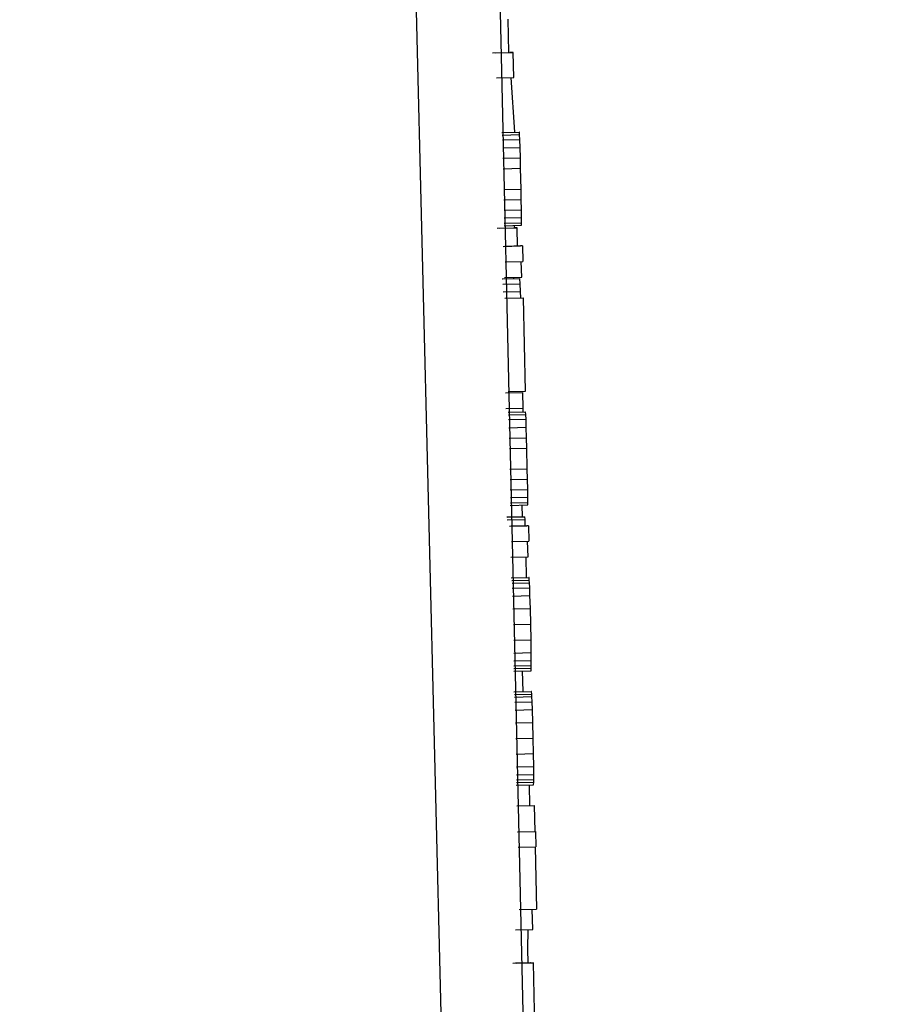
# Model space of a CAD drawing. Header units: inches. Extents: x 170 to 288, y 234 to 248.
# Tile 94 of 192: x 185.9978 to 186.0206, y 243.868 to 243.894. Entities that reach past the tile are written whole.
import ezdxf

# ---------------------------------------------------------------- set-up
doc = ezdxf.new("R2010")
doc.units = ezdxf.units.IN
doc.header["$LTSCALE"] = 0.25
doc.header["$MEASUREMENT"] = 0
doc.layers.add('ANNOTATIONS', color=1, linetype='Continuous')
doc.layers.add('SLIM E GUIDE MOTOR LH', color=7, linetype='Continuous')
doc.styles.add('ARIAL', font='arial.ttf', dxfattribs={"height": 0.09375})
doc.dimstyles.new('STANDARD$0', dxfattribs={"dimtxt": 0.09375, "dimasz": 0.09375, "dimexe": 0.03125, "dimexo": 0.046875, "dimgap": 0.09, "dimtad": 0, "dimtih": 1, "dimtoh": 1, "dimdec": 4, "dimzin": 0, "dimdsep": 46, "dimtxsty": 'ARIAL', "dimcen": 0.09, "dimadec": 0, "dimazin": 0, "dimtfac": 1, "dimtdec": 4, "dimtofl": 0, "dimtmove": 0, "dimatfit": 1, "dimfxl": 1, "dimtolj": 1, "dimtzin": 0, "dimarcsym": 0})

# ---------------------------------------------------------------- blocks, each defined once
blk = doc.blocks.new('*D11')
at = {"layer": 'ANNOTATIONS', "color": 0, "lineweight": -2, "transparency": 16777216}
for p, q in [((185.619147, 244.143778), (187.017616, 244.143778)), ((186.986366, 244.050028), (186.986366, 242.359041)), ((186.986366, 240.233194), (186.986366, 241.924181)), ((185.70893, 240.139444), (187.017616, 240.139444))]:
    blk.add_line(p, q, dxfattribs=at)
at = {"layer": 'ANNOTATIONS', "color": 0, "transparency": 16777216}
for points in [[(186.970741, 244.050028), (187.001991, 244.050028), (186.986366, 244.143778)], [(186.970741, 240.233194), (187.001991, 240.233194), (186.986366, 240.139444)]]:
    blk.add_solid(points, dxfattribs=at)
at = {"layer": 'defpoints', "color": 0, "transparency": 16777216}
for p in [(185.572272, 244.143778), (186.986366, 244.143778), (185.662055, 240.139444)]:
    blk.add_point(p, dxfattribs=at)
at = {"layer": 'ANNOTATIONS', "color": 0, "transparency": 16777216, "insert": (186.986366, 242.141611), "char_height": 0.09375, "attachment_point": 5, "style": 'ARIAL'}
blk.add_mtext('\\A1;OPENING \\PHEIGHT', dxfattribs=at)

msp = doc.modelspace()

# ---------------------------------------------------------------- linework, layer by layer
at = {"layer": 'SLIM E GUIDE MOTOR LH'}
for p, q in [((186.009857, 243.829117), (186.007202, 243.937237)), ((186.009491, 243.937195), (186.01193, 243.829103)), ((186.010689, 243.893126), (186.01067, 243.894005)), ((186.010257, 243.893116), (186.010716, 243.893126)), ((186.010347, 243.893116), (186.010806, 243.893127)), ((186.010806, 243.893127), (186.010716, 243.893126)), ((186.010821, 243.892465), (186.010806, 243.893127)), ((186.010362, 243.892455), (186.010821, 243.892465)), ((186.010848, 243.891024), (186.01075, 243.892464)), ((186.010506, 243.891016), (186.010969, 243.891027)), ((186.010514, 243.890948), (186.010974, 243.890958)), ((186.010979, 243.890822), (186.01052, 243.890811)), ((186.010969, 243.891027), (186.010965, 243.891027)), ((186.010974, 243.890958), (186.010969, 243.891027)), ((186.010979, 243.890822), (186.010974, 243.890958)), ((186.010986, 243.890617), (186.010979, 243.890822)), ((186.010527, 243.890606), (186.010986, 243.890617)), ((186.010994, 243.890343), (186.010986, 243.890617)), ((186.010535, 243.890333), (186.010994, 243.890343)), ((186.011001, 243.89007), (186.010994, 243.890343)), ((186.010542, 243.89006), (186.011001, 243.89007)), ((186.011013, 243.889523), (186.011001, 243.89007)), ((186.010554, 243.889513), (186.011013, 243.889523)), ((186.011018, 243.88925), (186.011013, 243.889523)), ((186.010559, 243.88924), (186.011018, 243.88925)), ((186.011022, 243.888977), (186.011018, 243.88925)), ((186.010563, 243.888966), (186.011022, 243.888977)), ((186.010566, 243.888761), (186.011025, 243.888772)), ((186.011025, 243.888772), (186.011022, 243.888977)), ((186.011025, 243.888635), (186.011025, 243.888772)), ((186.010379, 243.888489), (186.010838, 243.888499)), ((186.01045, 243.888489), (186.010909, 243.888499)), ((186.010565, 243.888556), (186.011024, 243.888567)), ((186.010566, 243.888625), (186.011025, 243.888635)), ((186.010838, 243.888499), (186.01084, 243.888563)), ((186.010909, 243.888499), (186.010838, 243.888499)), ((186.01092, 243.888018), (186.010909, 243.888499)), ((186.011024, 243.888567), (186.011025, 243.888635)), ((186.010542, 243.88801), (186.011001, 243.88802)), ((186.011046, 243.88802), (186.010587, 243.88801)), ((186.011046, 243.88802), (186.011001, 243.88802)), ((186.011046, 243.88802), (186.011055, 243.88761)), ((186.010596, 243.8876), (186.011055, 243.88761)), ((186.011034, 243.8872), (186.011018, 243.887609)), ((186.010575, 243.88719), (186.011034, 243.8872)), ((186.010822, 243.887158), (186.010821, 243.887195)), ((186.010518, 243.887151), (186.010977, 243.887161)), ((186.010523, 243.887151), (186.010982, 243.887161)), ((186.010531, 243.887014), (186.01099, 243.887024)), ((186.010982, 243.887161), (186.010977, 243.887161)), ((186.01099, 243.887024), (186.010982, 243.887161)), ((186.010998, 243.886819), (186.01099, 243.887024)), ((186.010539, 243.886809), (186.010998, 243.886819)), ((186.010583, 243.886643), (186.011072, 243.886653)), ((186.010618, 243.886643), (186.011077, 243.886653)), ((186.011004, 243.886652), (186.010998, 243.886819)), ((186.011044, 243.886653), (186.011042, 243.886653)), ((186.011077, 243.886653), (186.011072, 243.886653)), ((186.011131, 243.884193), (186.011077, 243.886653)), ((186.010602, 243.884144), (186.011061, 243.884154)), ((186.010672, 243.884183), (186.011131, 243.884193)), ((186.011071, 243.883744), (186.011061, 243.884154)), ((186.010611, 243.883734), (186.011071, 243.883744)), ((186.01067, 243.883636), (186.011129, 243.883647)), ((186.010674, 243.883636), (186.011133, 243.883647)), ((186.010678, 243.883568), (186.011137, 243.883578)), ((186.011069, 243.883645), (186.011071, 243.883744)), ((186.011133, 243.883647), (186.011129, 243.883647)), ((186.011137, 243.883578), (186.011133, 243.883647)), ((186.011143, 243.883442), (186.011137, 243.883578)), ((186.011143, 243.883442), (186.010684, 243.883431)), ((186.01115, 243.883237), (186.011143, 243.883442)), ((186.010691, 243.883226), (186.01115, 243.883237)), ((186.011158, 243.882963), (186.01115, 243.883237)), ((186.010699, 243.882953), (186.011158, 243.882963)), ((186.011165, 243.88269), (186.011158, 243.882963)), ((186.010706, 243.88268), (186.011165, 243.88269)), ((186.011177, 243.882143), (186.011165, 243.88269)), ((186.010718, 243.882133), (186.011177, 243.882143)), ((186.011182, 243.88187), (186.011177, 243.882143)), ((186.010723, 243.88186), (186.011182, 243.88187)), ((186.011186, 243.881597), (186.011182, 243.88187)), ((186.010727, 243.881586), (186.011186, 243.881597)), ((186.011189, 243.881392), (186.011186, 243.881597)), ((186.01073, 243.881381), (186.011189, 243.881392)), ((186.01073, 243.881245), (186.011189, 243.881255)), ((186.011188, 243.881187), (186.011189, 243.881255)), ((186.011189, 243.881255), (186.011189, 243.881392)), ((186.010728, 243.881176), (186.011188, 243.881187)), ((186.011046, 243.880873), (186.011039, 243.881183)), ((186.0111, 243.880874), (186.010641, 243.880864)), ((186.010645, 243.880864), (186.011104, 243.880874)), ((186.010649, 243.880796), (186.011108, 243.880806)), ((186.0111, 243.880874), (186.011104, 243.880874)), ((186.011104, 243.880874), (186.011108, 243.880806)), ((186.011108, 243.880806), (186.011115, 243.880639)), ((186.010706, 243.88063), (186.011165, 243.88064)), ((186.01121, 243.88064), (186.010751, 243.88063)), ((186.01121, 243.88064), (186.011165, 243.88064)), ((186.01121, 243.88064), (186.011219, 243.88023)), ((186.01076, 243.88022), (186.011219, 243.88023)), ((186.011198, 243.87982), (186.011182, 243.880229)), ((186.010739, 243.87981), (186.011198, 243.87982)), ((186.011138, 243.879819), (186.01115, 243.879272)), ((186.010755, 243.879263), (186.011222, 243.879273)), ((186.01077, 243.879195), (186.011229, 243.879205)), ((186.010774, 243.879126), (186.011233, 243.879137)), ((186.011222, 243.879273), (186.011214, 243.879273)), ((186.011229, 243.879205), (186.011222, 243.879273)), ((186.011233, 243.879137), (186.011229, 243.879205)), ((186.01124, 243.879), (186.011233, 243.879137)), ((186.010781, 243.87899), (186.01124, 243.879)), ((186.011247, 243.878795), (186.01124, 243.879)), ((186.010788, 243.878785), (186.011247, 243.878795)), ((186.011258, 243.878453), (186.011247, 243.878795)), ((186.010799, 243.878443), (186.011258, 243.878453)), ((186.011268, 243.878043), (186.011258, 243.878453)), ((186.010809, 243.878033), (186.011268, 243.878043)), ((186.011276, 243.877633), (186.011268, 243.878043)), ((186.010817, 243.877623), (186.011276, 243.877633)), ((186.011281, 243.877292), (186.011276, 243.877633)), ((186.010822, 243.877281), (186.011281, 243.877292)), ((186.010823, 243.877076), (186.011282, 243.877087)), ((186.011282, 243.877087), (186.011281, 243.877292)), ((186.011282, 243.87695), (186.011282, 243.877087)), ((186.010818, 243.876803), (186.011277, 243.876813)), ((186.010821, 243.876871), (186.01128, 243.876882)), ((186.010823, 243.87694), (186.011282, 243.87695)), ((186.011064, 243.876262), (186.011052, 243.876808)), ((186.011277, 243.876813), (186.01128, 243.876882)), ((186.01128, 243.876882), (186.011282, 243.87695)), ((186.010821, 243.876256), (186.011289, 243.876266)), ((186.011289, 243.876266), (186.011281, 243.876266)), ((186.011296, 243.876198), (186.011289, 243.876266)), ((186.010836, 243.876188), (186.011296, 243.876198)), ((186.010841, 243.87612), (186.0113, 243.87613)), ((186.0113, 243.87613), (186.011296, 243.876198)), ((186.011307, 243.875993), (186.0113, 243.87613)), ((186.010848, 243.875983), (186.011307, 243.875993)), ((186.010855, 243.875778), (186.011314, 243.875788)), ((186.011314, 243.875788), (186.011307, 243.875993)), ((186.011325, 243.875447), (186.011314, 243.875788)), ((186.010865, 243.875436), (186.011325, 243.875447)), ((186.011335, 243.875037), (186.011325, 243.875447)), ((186.010876, 243.875026), (186.011335, 243.875037)), ((186.011343, 243.874627), (186.011335, 243.875037)), ((186.010884, 243.874616), (186.011343, 243.874627)), ((186.011348, 243.874285), (186.011343, 243.874627)), ((186.010888, 243.874275), (186.011348, 243.874285)), ((186.011349, 243.87408), (186.011348, 243.874285)), ((186.010889, 243.873933), (186.011348, 243.873943)), ((186.01089, 243.87407), (186.011349, 243.87408)), ((186.011347, 243.873875), (186.011348, 243.873943)), ((186.011348, 243.873943), (186.011349, 243.87408)), ((186.010885, 243.873796), (186.011344, 243.873806)), ((186.010888, 243.873865), (186.011347, 243.873875)), ((186.011247, 243.873257), (186.011235, 243.873804)), ((186.011344, 243.873806), (186.011347, 243.873875)), ((186.010896, 243.87325), (186.011355, 243.87326)), ((186.010902, 243.87325), (186.011361, 243.87326)), ((186.011355, 243.87326), (186.011361, 243.87326)), ((186.011361, 243.87326), (186.011376, 243.872576)), ((186.010917, 243.872566), (186.011376, 243.872576)), ((186.01093, 243.872566), (186.011389, 243.872576)), ((186.011376, 243.872576), (186.011389, 243.872576)), ((186.011389, 243.872576), (186.011398, 243.872166)), ((186.010939, 243.872156), (186.011398, 243.872166)), ((186.011385, 243.872166), (186.011421, 243.870526)), ((186.010962, 243.870516), (186.011421, 243.870526)), ((186.01132, 243.869988), (186.011308, 243.870524)), ((186.010861, 243.869978), (186.01132, 243.869988)), ((186.011192, 243.869469), (186.011203, 243.869986)), ((186.0112, 243.869106), (186.011192, 243.869469)), ((186.010791, 243.869097), (186.011261, 243.869107)), ((186.011328, 243.869107), (186.010869, 243.869097)), ((186.01088, 243.869097), (186.01134, 243.869107)), ((186.011261, 243.869107), (186.01125, 243.869107)), ((186.011261, 243.869105), (186.011261, 243.869107)), ((186.011328, 243.869107), (186.01134, 243.869107)), ((186.011428, 243.86514), (186.01134, 243.869107))]:
    msp.add_line(p, q, dxfattribs=at)

# ---------------------------------------------------------------- dimensions: what is measured, and where the dimension line sits
at = {"layer": 'ANNOTATIONS'}
dim = msp.add_linear_dim(base=(186.986366, 244.143778), p1=(185.662055, 240.139444), p2=(185.572272, 244.143778), angle=90, text='OPENING \\PHEIGHT', dimstyle='STANDARD$0', dxfattribs=at)
dim.commit()
dim.dimension.update_dxf_attribs({"geometry": '*D11', "text_midpoint": (186.986366, 242.141611)})

doc.saveas('drawing.dxf')
